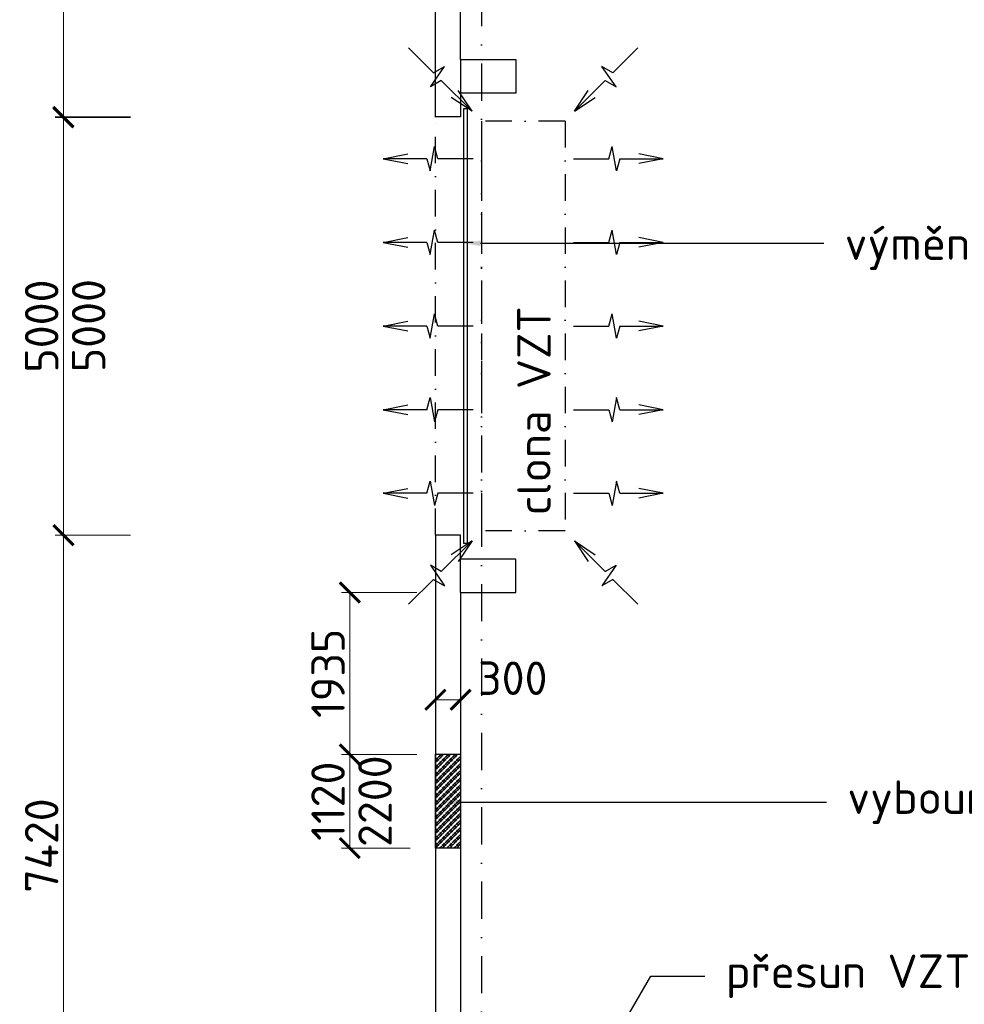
# Model space of a CAD drawing. Header units: millimetres. Extents: x -29085 to 3627694, y -159961 to 2281735.
# Tile 77 of 229: x 214411 to 225699, y 140560 to 152330. Entities that reach past the tile are written whole.
import ezdxf
from ezdxf import colors
from ezdxf.entities.mleader import LeaderData, LeaderLine
from ezdxf.enums import TextEntityAlignment as Align
from ezdxf.math import Vec2, Vec3

# ---------------------------------------------------------------- set-up
doc = ezdxf.new("R2010")
doc.units = ezdxf.units.MM
doc.linetypes.add('DASHDOT', pattern=[25.4, 12.7, -6.35, 0, -6.35])
doc.linetypes.add('ČERCHOVANÁ', pattern=[25.4, 12.7, -6.35, 0, -6.35])
doc.styles.add('A99_kota', font='isocpeur.ttf', dxfattribs={"height": 2})
doc.styles.add('A99_popis', font='isocpeur.ttf')
doc.dimstyles.new('A99_kota_200 new', dxfattribs={"dimscale": 200, "dimtxt": 2, "dimasz": 1.2, "dimexe": 0.5, "dimexo": 1.5, "dimgap": 0.3, "dimtad": 1, "dimdec": 0, "dimzin": 3, "dimdsep": 46, "dimtxsty": 'A99_kota', "dimblk": 'ARCHTICK', "dimcen": 2.5, "dimazin": 2, "dimtfac": 0.75, "dimtdec": 0, "dimtmove": 2, "dimatfit": 0, "dimfxl": 4, "dimfxlon": 1, "dimtolj": 1, "dimtzin": 0, "dimlwd": 5, "dimlwe": 5, "dimarcsym": 0})

# ---------------------------------------------------------------- blocks, each defined once
blk = doc.blocks.new('_ArchTick')
at = {"color": 0, "linetype": 'ByBlock', "const_width": 0.15}
blk.add_lwpolyline([(-0.5, -0.5), (0.5, 0.5)], dxfattribs=at)
blk = doc.blocks.new('*D2374')
at = {"color": 0, "linetype": 'Continuous', "lineweight": 5, "ltscale": 10}
for p, q in [((215734, 164123), (214834, 164123)), ((214934, 164123), (214934, 151163)), ((215734, 151163), (214834, 151163))]:
    blk.add_line(p, q, dxfattribs=at)
at = {"layer": 'Defpoints', "color": 0}
for p in [(219379, 164123), (214934, 151163), (219379, 151163)]:
    blk.add_point(p, dxfattribs=at)
at = {"color": 0, "lineweight": 5, "xscale": 240, "yscale": 240, "zscale": 240}
for p, rotation in [((214934, 164123), 90), ((214934, 151163), 270)]:
    blk.add_blockref('_ArchTick', p, dxfattribs=dict(at, rotation=rotation))
at = {"color": 0, "insert": (214674, 156838), "char_height": 400, "attachment_point": 5, "rotation": 90, "style": 'A99_kota'}
blk.add_mtext('\\A1;12960', dxfattribs=at)
blk = doc.blocks.new('*D2373')
at = {"color": 0, "lineweight": 5}
for p, q in [((215734, 146168), (214834, 146168)), ((214934, 146168), (214934, 138748)), ((215734, 138748), (214834, 138748))]:
    blk.add_line(p, q, dxfattribs=at)
at = {"layer": 'Defpoints', "color": 0}
for p in [(219379, 146168), (214934, 138748), (219379, 138748)]:
    blk.add_point(p, dxfattribs=at)
at = {"color": 0, "lineweight": 5, "xscale": 240, "yscale": 240, "zscale": 240}
for p, rotation in [((214934, 146168), 90), ((214934, 138748), 270)]:
    blk.add_blockref('_ArchTick', p, dxfattribs=dict(at, rotation=rotation))
at = {"color": 0, "insert": (214674, 142458), "char_height": 400, "attachment_point": 5, "rotation": 90, "style": 'A99_kota'}
blk.add_mtext('\\A1;7420', dxfattribs=at)
blk = doc.blocks.new('*D2329')
at = {"color": 0, "lineweight": 5}
for p, q in [((215734, 151168), (214834, 151168)), ((214934, 146168), (214934, 151168)), ((215734, 146168), (214834, 146168))]:
    blk.add_line(p, q, dxfattribs=at)
at = {"layer": 'Defpoints', "color": 0}
for p in [(214934, 151168), (219379, 151168), (219379, 146168)]:
    blk.add_point(p, dxfattribs=at)
at = {"color": 0, "lineweight": 5, "xscale": 240, "yscale": 240, "zscale": 240}
for p, rotation in [((214934, 151168), 90), ((214934, 146168), 270)]:
    blk.add_blockref('_ArchTick', p, dxfattribs=dict(at, rotation=rotation))
at = {"color": 0, "insert": (214674, 148668), "char_height": 400, "attachment_point": 5, "rotation": 90, "style": 'A99_kota'}
blk.add_mtext('\\A1;5000', dxfattribs=at)
blk = doc.blocks.new('*D2315')
at = {"color": 0, "linetype": 'Continuous', "lineweight": 5, "ltscale": 10}
for p, q in [((219156, 145483), (218256, 145483)), ((218356, 145483), (218356, 143548)), ((219156, 143548), (218256, 143548))]:
    blk.add_line(p, q, dxfattribs=at)
at = {"layer": 'Defpoints', "color": 0}
for p in [(219679, 145483), (218356, 143548), (219679, 143548)]:
    blk.add_point(p, dxfattribs=at)
at = {"color": 0, "lineweight": 5, "xscale": 240, "yscale": 240, "zscale": 240}
for p, rotation in [((218356, 145483), 90), ((218356, 143548), 270)]:
    blk.add_blockref('_ArchTick', p, dxfattribs=dict(at, rotation=rotation))
at = {"color": 0, "insert": (218096, 144516), "char_height": 400, "attachment_point": 5, "rotation": 90, "style": 'A99_kota'}
blk.add_mtext('\\A1;1935', dxfattribs=at)
blk = doc.blocks.new('*D2314')
at = {"color": 0, "linetype": 'Continuous', "lineweight": 5, "ltscale": 10}
for p, q in [((219079, 143548), (218256, 143548)), ((218356, 143548), (218356, 142428)), ((219079, 142428), (218256, 142428))]:
    blk.add_line(p, q, dxfattribs=at)
at = {"layer": 'Defpoints', "color": 0}
for p in [(219379, 143548), (218356, 142428), (219379, 142428)]:
    blk.add_point(p, dxfattribs=at)
at = {"color": 0, "lineweight": 5, "xscale": 240, "yscale": 240, "zscale": 240}
for p, rotation in [((218356, 143548), 90), ((218356, 142428), 270)]:
    blk.add_blockref('_ArchTick', p, dxfattribs=dict(at, rotation=rotation))
at = {"color": 0, "insert": (218096, 142988), "char_height": 400, "attachment_point": 5, "rotation": 90, "style": 'A99_kota'}
blk.add_mtext('\\A1;1120', dxfattribs=at)
blk = doc.blocks.new('*D2311')
at = {"color": 0, "linetype": 'Continuous', "lineweight": 5, "ltscale": 10}
for p, q in [((219379, 144501), (219379, 144301)), ((219679, 144501), (219679, 144301)), ((219379, 144201), (219679, 144201))]:
    blk.add_line(p, q, dxfattribs=at)
at = {"layer": 'Defpoints', "color": 0}
for p in [(219379, 144201), (219679, 144201), (219679, 144201)]:
    blk.add_point(p, dxfattribs=at)
at = {"color": 0, "lineweight": 5, "xscale": 240, "yscale": 240, "zscale": 240, "rotation": 180}
blk.add_blockref('_ArchTick', (219379, 144201), dxfattribs=at)
at = {"color": 0, "lineweight": 5, "xscale": 240, "yscale": 240, "zscale": 240}
blk.add_blockref('_ArchTick', (219679, 144201), dxfattribs=at)
at = {"color": 0, "insert": (220304, 144458), "char_height": 400, "attachment_point": 5, "style": 'A99_kota'}
blk.add_mtext('\\A1;300', dxfattribs=at)

msp = doc.modelspace()

# ---------------------------------------------------------------- hatches: boundary and pattern name
at = {"linetype": 'Continuous', "lineweight": 0, "transparency": 33554687}
h = msp.add_hatch(dxfattribs=at)
h.set_pattern_fill('ZDIVO-PLYNOSILIK', color=251, scale=20)
h.set_pattern_definition([(45, (-86071.05, 94283.25), (-42.426407, 42.426407), []), (45, (-86042.765, 94283.25), (-42.426407, 42.426407), []), (135, (-86023.026, 94288.85), (-42.426407, -42.426407), [40, -20]), (135, (-86008.883, 94302.99), (-42.426407, -42.426407), [40, -20])])
h.paths.add_polyline_path([(219379, 143548.3), (219679, 143548.3), (219679, 142428.3), (219379, 142428.3)])

# ---------------------------------------------------------------- linework, layer by layer
at = {"color": 251, "linetype": 'DASHDOT', "ltscale": 35}
msp.add_line((219929, 194483.3), (219929, 120933.3), dxfattribs=at)
at = {"color": 251}
for p, q in [((219379, 151163.3), (219379, 158413.3)), ((219679, 151853.3), (219679, 156913.3)), ((219058.8, 151995), (219357.6, 151696.3)), ((221799.1, 151995), (221500.3, 151696.3)), ((219318.4, 151528.7), (219488.7, 151772)), ((219357.6, 151696.3), (219488.7, 151772)), ((221539.5, 151528.7), (221369.2, 151772)), ((221500.3, 151696.3), (221369.2, 151772)), ((219449.5, 151604.4), (219318.4, 151528.7)), ((219449.5, 151604.4), (219817.2, 151236.7)), ((221408.4, 151604.4), (221040.7, 151236.7)), ((221408.4, 151604.4), (221539.5, 151528.7)), ((219817.2, 151236.7), (219651.8, 151484.9)), ((221040.7, 151236.7), (221206.1, 151484.9)), ((219817.2, 151236.7), (219569, 151402.1)), ((221040.7, 151236.7), (221288.9, 151402.1)), ((219679, 151168.3), (219379, 151168.3)), ((219379, 146168.3), (219379, 140413.3)), ((219679, 146168.3), (219379, 146168.3)), ((219679, 146168.3), (219379, 146168.3)), ((219449.5, 145732.1), (219817.2, 146099.8)), ((219817.2, 146099.8), (219569, 145934.4)), ((219817.2, 146099.8), (219651.8, 145851.6)), ((221408.4, 145732.1), (221040.7, 146099.8)), ((221040.7, 146099.8), (221288.9, 145934.4)), ((221040.7, 146099.8), (221206.1, 145851.6)), ((219318.4, 145807.8), (219488.7, 145564.5)), ((219449.5, 145732.1), (219318.4, 145807.8)), ((221539.5, 145807.8), (221369.2, 145564.5)), ((221408.4, 145732.1), (221539.5, 145807.8)), ((219058.8, 145341.5), (219357.6, 145640.2)), ((219357.6, 145640.2), (219488.7, 145564.5)), ((221500.3, 145640.2), (221369.2, 145564.5)), ((221799.1, 145341.5), (221500.3, 145640.2)), ((219679, 145483.3), (219679, 140413.3))]:
    msp.add_line(p, q, dxfattribs=at)
at = {"color": 251, "linetype": 'ČERCHOVANÁ', "ltscale": 25}
for p, q in [((219379, 146168.3), (219379, 151168.3)), ((220929, 151118.3), (219929, 151118.3)), ((219929, 151118.3), (219929, 146218.3)), ((220929, 151118.3), (220929, 146218.3)), ((220929, 146218.3), (219929, 146218.3))]:
    msp.add_line(p, q, dxfattribs=at)
at = {"color": 251, "ltscale": 0.5}
for p, q in [((219315.7, 150522), (219367.2, 150814.5)), ((219406.4, 150668.3), (219367.2, 150814.5)), ((221451.5, 150668.3), (221490.7, 150814.5)), ((221542.2, 150522), (221490.7, 150814.5)), ((218756.5, 150668.3), (219049, 150726.8)), ((219276.5, 150668.3), (218756.5, 150668.3)), ((218756.5, 150668.3), (219049, 150609.8)), ((219276.5, 150668.3), (219315.7, 150522)), ((219829, 150668.3), (219406.4, 150668.3)), ((221029, 150668.3), (221451.5, 150668.3)), ((221581.4, 150668.3), (221542.2, 150522)), ((221581.4, 150668.3), (222101.5, 150668.3)), ((222101.5, 150668.3), (221809, 150726.8)), ((222101.5, 150668.3), (221809, 150609.8)), ((218756.5, 149668.3), (219049, 149726.8)), ((219315.7, 149522), (219367.2, 149814.5)), ((219406.4, 149668.3), (219367.2, 149814.5)), ((221451.5, 149668.3), (221490.7, 149814.5)), ((221542.2, 149522), (221490.7, 149814.5)), ((222101.5, 149668.3), (221809, 149726.8)), ((219276.5, 149668.3), (218756.5, 149668.3)), ((218756.5, 149668.3), (219049, 149609.8)), ((219276.5, 149668.3), (219315.7, 149522)), ((219829, 149668.3), (219406.4, 149668.3)), ((221029, 149668.3), (221451.5, 149668.3)), ((221581.4, 149668.3), (221542.2, 149522)), ((221581.4, 149668.3), (222101.5, 149668.3)), ((222101.5, 149668.3), (221809, 149609.8)), ((219315.7, 148522), (219367.2, 148814.5)), ((219406.4, 148668.3), (219367.2, 148814.5)), ((221451.5, 148668.3), (221490.7, 148814.5)), ((221542.2, 148522), (221490.7, 148814.5)), ((218756.5, 148668.3), (219049, 148726.8)), ((219276.5, 148668.3), (218756.5, 148668.3)), ((218756.5, 148668.3), (219049, 148609.8)), ((219276.5, 148668.3), (219315.7, 148522)), ((219829, 148668.3), (219406.4, 148668.3)), ((221029, 148668.3), (221451.5, 148668.3)), ((221581.4, 148668.3), (221542.2, 148522)), ((221581.4, 148668.3), (222101.5, 148668.3)), ((222101.5, 148668.3), (221809, 148726.8)), ((222101.5, 148668.3), (221809, 148609.8)), ((218756.5, 147668.3), (219049, 147726.8)), ((219276.5, 147668.3), (219315.7, 147814.5)), ((219315.7, 147814.5), (219367.2, 147522)), ((221542.2, 147814.5), (221490.7, 147522)), ((221581.4, 147668.3), (221542.2, 147814.5)), ((222101.5, 147668.3), (221809, 147726.8)), ((219276.5, 147668.3), (218756.5, 147668.3)), ((218756.5, 147668.3), (219049, 147609.8)), ((219406.4, 147668.3), (219367.2, 147522)), ((219829, 147668.3), (219406.4, 147668.3)), ((221029, 147668.3), (221451.5, 147668.3)), ((221451.5, 147668.3), (221490.7, 147522)), ((221581.4, 147668.3), (222101.5, 147668.3)), ((222101.5, 147668.3), (221809, 147609.8)), ((219276.5, 146668.3), (219315.7, 146814.5)), ((219315.7, 146814.5), (219367.2, 146522)), ((221542.2, 146814.5), (221490.7, 146522)), ((221581.4, 146668.3), (221542.2, 146814.5)), ((218756.5, 146668.3), (219049, 146726.8)), ((219276.5, 146668.3), (218756.5, 146668.3)), ((218756.5, 146668.3), (219049, 146609.8)), ((219406.4, 146668.3), (219367.2, 146522)), ((219829, 146668.3), (219406.4, 146668.3)), ((221029, 146668.3), (221451.5, 146668.3)), ((221451.5, 146668.3), (221490.7, 146522)), ((221581.4, 146668.3), (222101.5, 146668.3)), ((222101.5, 146668.3), (221809, 146726.8)), ((222101.5, 146668.3), (221809, 146609.8))]:
    msp.add_line(p, q, dxfattribs=at)
at = {"color": 251}
for points in [[(219679, 151853.3), (220339, 151853.3), (220339, 151453.3), (219679, 151453.3)], [(219679, 151453.3), (219679, 151168.3)], [(219679, 145883.3), (219679, 146168.3)], [(219679, 145483.3), (220339, 145483.3), (220339, 145883.3), (219679, 145883.3)]]:
    msp.add_lwpolyline(points, dxfattribs=at)
at = {"color": 251, "ltscale": 2}
for points in [[(219679, 151853.3), (219679, 151453.3)], [(219679, 145483.3), (219679, 145883.3)]]:
    msp.add_lwpolyline(points, dxfattribs=at)
at = {"color": 251}
for points in [[(219759, 146068.3), (219719, 146068.3), (219719, 151268.3), (219759, 151268.3)], [(219379, 143548.3), (219679, 143548.3), (219679, 142428.3), (219379, 142428.3)]]:
    msp.add_lwpolyline(points, close=True, dxfattribs=at)

# ---------------------------------------------------------------- texts
at = {"color": 251, "style": 'A99_kota'}
for s, p in [('5000', (215435.1, 148673.3)), ('clona VZT', (220756.5, 147655.8)), ('2200', (218857.6, 142988.3))]:
    msp.add_text(s, height=400, rotation=90, dxfattribs=at).set_placement(p, align=Align.CENTER)

# ---------------------------------------------------------------- dimensions: what is measured, and where the dimension line sits
at = {"color": 251, "linetype": 'Continuous', "ltscale": 10}
dim = msp.add_linear_dim(base=(214934, 151163.3), p1=(219379, 164123.3), p2=(219379, 151163.3), angle=90, dimstyle='A99_kota_200 new', override={"dimscale": 1, "dimtix": 1, "dimtofl": 1, "dimtmove": 1, "dimatfit": 1}, dxfattribs=at)
dim.commit()
dim.dimension.update_dxf_attribs({"geometry": '*D2374', "text_midpoint": (214934, 156838.3), "dimtype": 160})
at = {"color": 251}
for base, p2, picture, middle in [((214934, 151168.3), (219379, 151168.3), '*D2329', (214674, 148668.3)), ((214934, 138748.3), (219379, 138748.3), '*D2373', (214674, 142458.3))]:
    dim = msp.add_linear_dim(base=base, p1=(219379, 146168.3), p2=p2, angle=90, dimstyle='A99_kota_200 new', override={"dimscale": 1, "dimtix": 1, "dimtofl": 1, "dimtmove": 1, "dimatfit": 1}, dxfattribs=at)
    dim.commit()
    dim.dimension.update_dxf_attribs({"geometry": picture, "text_midpoint": middle})
at = {"color": 251, "linetype": 'Continuous', "ltscale": 10}
for base, p1, p2, picture, middle in [((218356.5, 143548.3), (219679, 145483.3), (219679, 143548.3), '*D2315', (218096.5, 144515.8)), ((218356.5, 142428.3), (219379, 143548.3), (219379, 142428.3), '*D2314', (218096.5, 142988.3))]:
    dim = msp.add_linear_dim(base=base, p1=p1, p2=p2, angle=90, dimstyle='A99_kota_200 new', override={"dimscale": 1, "dimtix": 1, "dimtofl": 1, "dimtmove": 1, "dimatfit": 1}, dxfattribs=at)
    dim.commit()
    dim.dimension.update_dxf_attribs({"geometry": picture, "text_midpoint": middle})
dim = msp.add_linear_dim(base=(219679, 144200.8), p1=(219379, 144200.8), p2=(219679, 144200.8), dimstyle='A99_kota_200 new', override={"dimscale": 1, "dimtix": 1, "dimtofl": 1, "dimtmove": 1, "dimatfit": 1}, dxfattribs=at)
dim.commit()
dim.dimension.update_dxf_attribs({"geometry": '*D2311', "text_midpoint": (220304, 144198.3), "dimtype": 160})

# ---------------------------------------------------------------- next in the draw order: leaders
at = {"color": 251, "lineweight": 9}
ml = msp.add_multileader_mtext('Standard', dxfattribs=at)
ml.set_content('\\A1;{\\C256;výměna sekčních vrat}', color=1, style='A99_popis')
ml.set_leader_properties(color=256, linetype='ByLayer', lineweight=-1)
ml.build(insert=Vec2(0, 0))
ml.multileader.update_dxf_attribs({"dogleg_length": 1, "arrow_head_size": 200, "scale": 200})
ctx = ml.context
ctx.base_point, ctx.scale, ctx.char_height, ctx.arrow_head_size, ctx.landing_gap_size, ctx.plane_origin = Vec3(224019, 149658.3), 200, 400, 200, 250, Vec3(223664, 140622.5)
notes = []
notes.append((ctx, [(0, (1, 1, 0), (223374, 149658.4), (1, 0), 645, [(0, [(219719, 149658.3)], 0, [])])]))
ctx.mtext.insert, ctx.mtext.width, ctx.mtext.defined_height, ctx.mtext.flow_direction = Vec3(224269, 149858.4), 3570.166, 1693.3, 5
ctx.mtext.has_bg_fill, ctx.mtext.bg_color, ctx.mtext.bg_scale_factor, ctx.mtext.bg_transparency, ctx.mtext.use_window_bg_color = 1, -1073741824, 1, 0, 1
ml = msp.add_multileader_mtext('Standard', dxfattribs=at)
ml.set_content('\\A1;{\\C256;vybourání otvoru pro dveře}', color=1, style='A99_popis')
ml.set_leader_properties(color=256, linetype='ByLayer', lineweight=-1)
ml.build(insert=Vec2(0, 0))
ml.multileader.update_dxf_attribs({"dogleg_length": 3.23, "arrow_head_size": 200, "scale": 200})
ctx = ml.context
ctx.base_point, ctx.scale, ctx.char_height, ctx.arrow_head_size, ctx.landing_gap_size, ctx.plane_origin = Vec3(224051.5, 142975.8), 200, 400, 200, 250, Vec3(223979, 132130)
notes.append((ctx, [(0, (1, 1, 0), (223406.5, 142975.8), (1, 0), 645, [(0, [(219479, 142976)], 0, [])])]))
ctx.mtext.insert, ctx.mtext.flow_direction = Vec3(224301.5, 143235.8), 5
ctx.mtext.has_bg_fill, ctx.mtext.bg_color, ctx.mtext.bg_scale_factor, ctx.mtext.bg_transparency, ctx.mtext.use_window_bg_color = 1, -1073741824, 1, 0, 1
for ctx, leaders in notes:
    for number, flags, end, landing, length, lines in leaders:
        leader = LeaderData()
        leader.index, (leader.has_last_leader_line, leader.has_dogleg_vector, leader.attachment_direction) = number, flags
        leader.last_leader_point, leader.dogleg_vector, leader.dogleg_length = Vec3(end), Vec3(landing), length
        for number, points, colour, breaks in lines:
            line = LeaderLine()
            line.index, line.vertices, line.color, line.breaks = number, Vec3.list(points), colors.encode_raw_color(colour), breaks
            leader.lines.append(line)
        ctx.leaders.append(leader)

# ---------------------------------------------------------------- next in the draw order: leaders
ml = msp.add_multileader_mtext('Standard', dxfattribs=at)
ml.set_content('\\A1;{\\C256;přesun VZT clony (II. etapa)}', color=1, style='A99_popis')
ml.set_leader_properties(color=256, linetype='ByLayer', lineweight=-1)
ml.build(insert=Vec2(0, 0))
ml.multileader.update_dxf_attribs({"dogleg_length": 3.23, "arrow_head_size": 100, "scale": 200})
ctx = ml.context
ctx.base_point, ctx.scale, ctx.char_height, ctx.arrow_head_size, ctx.landing_gap_size, ctx.plane_origin = Vec3(222599, 140895.6), 200, 400, 100, 250, Vec3(218344, 133260)
notes = []
notes.append((ctx, [(0, (1, 1, 0), (221954, 140895.6), (1, 0), 645, [(0, [(220731.5, 138798.3)], 0, [])])]))
ctx.mtext.insert, ctx.mtext.width, ctx.mtext.defined_height, ctx.mtext.flow_direction = Vec3(222849, 141155.6), 8159.943, 8.47, 5
ctx.mtext.has_bg_fill, ctx.mtext.bg_color, ctx.mtext.bg_scale_factor, ctx.mtext.bg_transparency, ctx.mtext.use_window_bg_color = 1, -1073741824, 1, 0, 1
for ctx, leaders in notes:
    for number, flags, end, landing, length, lines in leaders:
        leader = LeaderData()
        leader.index, (leader.has_last_leader_line, leader.has_dogleg_vector, leader.attachment_direction) = number, flags
        leader.last_leader_point, leader.dogleg_vector, leader.dogleg_length = Vec3(end), Vec3(landing), length
        for number, points, colour, breaks in lines:
            line = LeaderLine()
            line.index, line.vertices, line.color, line.breaks = number, Vec3.list(points), colors.encode_raw_color(colour), breaks
            leader.lines.append(line)
        ctx.leaders.append(leader)

doc.saveas('drawing.dxf')
